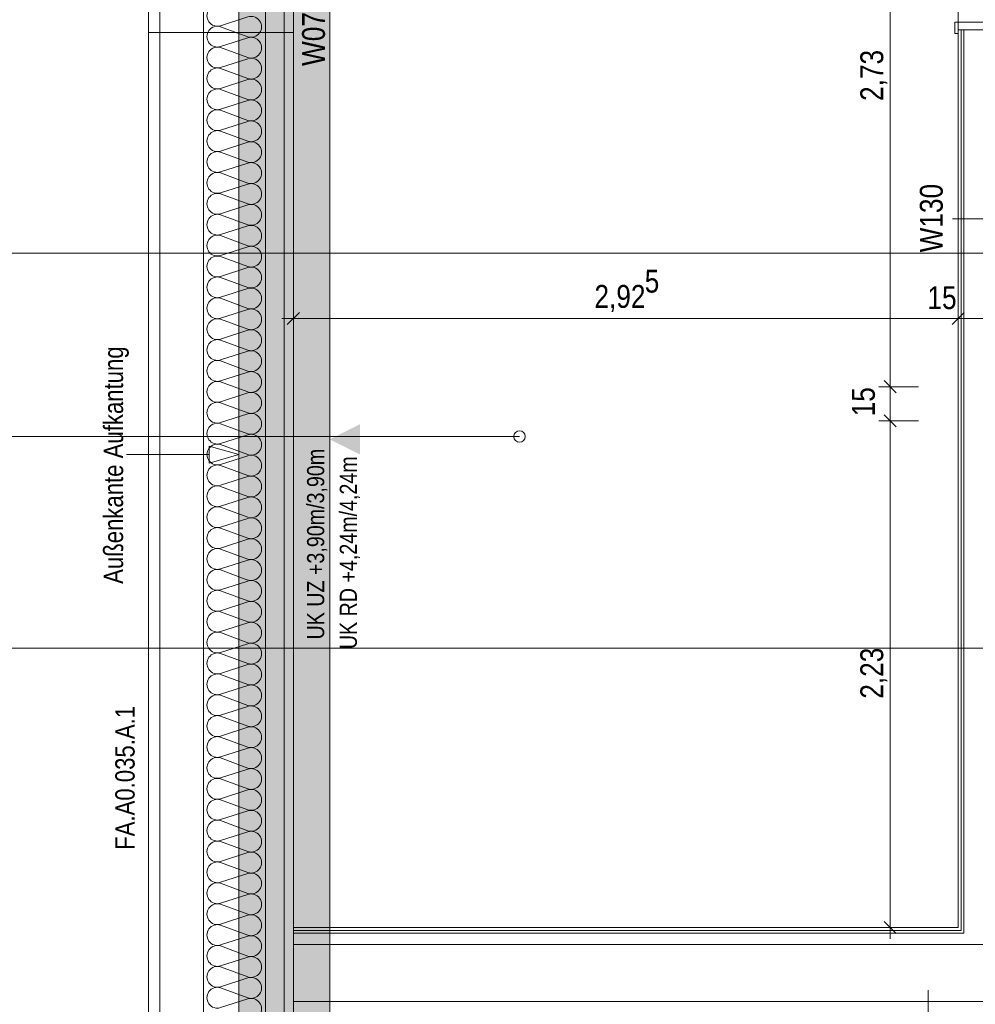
# Model space of a CAD drawing. Extents: x -500 to 300, y 62 to 1162.
# Tile 19 of 90: x -326 to -241, y 439 to 526. Entities that reach past the tile are written whole.
import ezdxf
from ezdxf.lldxf.tags import DXFTag

# ---------------------------------------------------------------- set-up
doc = ezdxf.new("R2010")
doc.units = 0
doc.layers.get('0').update_dxf_attribs({"lineweight": 13})
for name, color, linetype, lineweight, true_color in [('00 -Bauelemente -Dämmung innen', 7, 'Continuous', 9, 0xff7fe6), ('00 -Bauelemente -Gipskarton', 7, 'Continuous', 9, 0xff7fe6), ('00_Beschriftung UZ', 3, 'Continuous', 35, 0x00ff00), ('30 -33 Aussenwände- 7 Fassade_ Elemente', 7, 'Continuous', 9, 0x00aacc), ('30 -34 Innenwände- 2 nichttragend', 7, 'Continuous', 18, 0xff7fe6), ('30 -34 Innenwände- 4 Türen_Fenster', 7, 'Continuous', 15, 0x9955ff), ('30 -35 Decken- 1 Konstruktion-Träger- Stahlbeton', 7, 'Continuous', 13, 0x33aa00), ('70 -72 Beschriftung- 1 Beschriftung allgemein', 7, 'Continuous', 9, 0xff6633), ('70 -72 Beschriftung- 2 Beschriftung Bauteile', 7, 'Continuous', 9, 0x9999ff), ('70 -75 Raumstempel-2 Verweislinie', 7, 'Continuous', 9, 0xff6600), ('70 -76 Bemaßung- 2 Allgemein', 9, 'Continuous', 5, 0x808080), ('iwb_Schraffur_Unterzug', 7, 'Continuous', 5, 0xffffcc)]:
    doc.layers.add(name, color=color, linetype=linetype, lineweight=lineweight, true_color=true_color)
doc.layers.add('70 -71 Achsen- 1 Gebäudeachsen', color=7, linetype='STRICHPUNKT2-A06G93K98I', lineweight=18)
doc.layers.add('70 -75 Raumstempel- 3 Wandstempel', color=7, linetype='Continuous', lineweight=50)
doc.styles.get("Standard").update_dxf_attribs({"font": 'ARIALN.TTF'})
tags = doc.linetypes.add('fein_strichliert-A06G93KA8I', pattern=[4, 1, -2, 1]).pattern_tags.tags
tags[8:9] = [DXFTag(74, 4), DXFTag(75, 0), DXFTag(340, '0'), DXFTag(46, 0.0), DXFTag(50, 0.0), DXFTag(44, 0.0), DXFTag(45, 0.0)]
tags[6:7] = [DXFTag(74, 4), DXFTag(75, 0), DXFTag(340, '0'), DXFTag(46, 0.0), DXFTag(50, 0.0), DXFTag(44, 0.0), DXFTag(45, 0.0)]
tags[4:5] = [DXFTag(74, 4), DXFTag(75, 0), DXFTag(340, '0'), DXFTag(46, 0.0), DXFTag(50, 0.0), DXFTag(44, 0.0), DXFTag(45, 0.0)]
tags = doc.linetypes.add('STRICHPUNKT2-A06G93K98I', pattern=[12.7, 6.35, -3.175, 0, -3.175]).pattern_tags.tags
tags[10:11] = [DXFTag(74, 4), DXFTag(75, 0), DXFTag(340, '0'), DXFTag(46, 0.0), DXFTag(50, 0.0), DXFTag(44, 0.0), DXFTag(45, 0.0)]
tags[8:9] = [DXFTag(74, 4), DXFTag(75, 0), DXFTag(340, '0'), DXFTag(46, 0.0), DXFTag(50, 0.0), DXFTag(44, 0.0), DXFTag(45, 0.0)]
tags[6:7] = [DXFTag(74, 4), DXFTag(75, 0), DXFTag(340, '0'), DXFTag(46, 0.0), DXFTag(50, 0.0), DXFTag(44, 0.0), DXFTag(45, 0.0)]
tags[4:5] = [DXFTag(74, 4), DXFTag(75, 0), DXFTag(340, '0'), DXFTag(46, 0.0), DXFTag(50, 0.0), DXFTag(44, 0.0), DXFTag(45, 0.0)]

# ---------------------------------------------------------------- blocks, each defined once
blk = doc.blocks.new('Referenz-A06G93KB8I')
at = {"layer": '00 -Bauelemente -Dämmung innen', "color": 0, "linetype": 'Continuous', "lineweight": -2, "ltscale": 0.13}
for p, q in [((-242.499, 445.253), (-242.499, 524.753)), ((-242.499, 445.253), (-301.499, 445.253)), ((-191.299, 444.253), (-301.499, 444.253)), ((-301.499, 439.253), (-191.299, 439.253))]:
    blk.add_line(p, q, dxfattribs=at)
at = {"layer": '00 -Bauelemente -Gipskarton', "color": 0, "linetype": 'Continuous', "lineweight": -2, "ltscale": 0.13}
for p, q in [((-242.999, 445.753), (-242.999, 524.753)), ((-242.749, 445.503), (-242.749, 524.753)), ((-242.499, 445.253), (-242.499, 524.753)), ((-242.999, 445.753), (-301.499, 445.753)), ((-242.749, 445.503), (-301.499, 445.503)), ((-242.499, 445.253), (-301.499, 445.253))]:
    blk.add_line(p, q, dxfattribs=at)
at = {"layer": '00_Beschriftung UZ', "color": 0, "lineweight": -2}
for points in [[(-300.969, 487.382), (-298.299, 488.714), (-300.968, 490.052)], [(-295.628, 487.382), (-298.299, 488.714), (-295.63, 490.052)]]:
    blk.add_solid(points, dxfattribs=at)
at = {"layer": '30 -33 Aussenwände- 7 Fassade_ Elemente', "color": 0, "linetype": 'Continuous', "lineweight": -2, "ltscale": 0.13}
for p, q in [((-309.399, 383.953), (-309.399, 549.953)), ((-314.239, 548.053), (-314.239, 385.853)), ((-313.239, 389.453), (-313.239, 544.453)), ((-309.399, 544.453), (-309.399, 389.453)), ((-303.939, 544.953), (-303.939, 388.953)), ((-301.499, 388.953), (-301.499, 544.953)), ((-305.499, 525.892), (-307.899, 525.12)), ((-307.899, 525.03), (-305.499, 524.143)), ((-305.499, 524.053), (-307.899, 523.282)), ((-307.899, 523.192), (-305.499, 522.305)), ((-305.499, 522.215), (-307.899, 521.443)), ((-307.899, 521.353), (-305.499, 520.466)), ((-305.499, 520.376), (-307.899, 519.605)), ((-307.899, 519.515), (-305.499, 518.627)), ((-305.499, 518.537), (-307.899, 517.766)), ((-307.899, 517.676), (-305.499, 516.789)), ((-305.499, 516.699), (-307.899, 515.928)), ((-307.899, 515.838), (-305.499, 514.95)), ((-305.499, 514.86), (-307.899, 514.089)), ((-307.899, 513.999), (-305.499, 513.112)), ((-305.499, 513.022), (-307.899, 512.251)), ((-307.899, 512.161), (-305.499, 511.273)), ((-305.499, 511.183), (-307.899, 510.412)), ((-307.899, 510.322), (-305.499, 509.435)), ((-305.499, 509.345), (-307.899, 508.573)), ((-307.899, 508.483), (-305.499, 507.596)), ((-305.499, 507.506), (-307.899, 506.735)), ((-307.899, 506.645), (-305.499, 505.758)), ((-305.499, 505.668), (-307.899, 504.896)), ((-307.899, 504.806), (-305.499, 503.919)), ((-305.499, 503.829), (-307.899, 503.058)), ((-307.899, 502.968), (-305.499, 502.081)), ((-305.499, 501.991), (-307.899, 501.219)), ((-307.899, 501.129), (-305.499, 500.242)), ((-305.499, 500.152), (-307.899, 499.381)), ((-307.899, 499.291), (-305.499, 498.404)), ((-305.499, 498.314), (-307.899, 497.542)), ((-307.899, 497.452), (-305.499, 496.565)), ((-305.499, 496.475), (-307.899, 495.704)), ((-307.899, 495.614), (-305.499, 494.727)), ((-305.499, 494.637), (-307.899, 493.865)), ((-307.899, 493.775), (-305.499, 492.888)), ((-305.499, 492.798), (-307.899, 492.027)), ((-307.899, 491.937), (-305.499, 491.05)), ((-305.499, 490.96), (-307.899, 490.188)), ((-307.899, 490.098), (-305.499, 489.211)), ((-305.499, 489.121), (-307.899, 488.35)), ((-307.899, 488.26), (-305.499, 487.372)), ((-305.499, 487.282), (-307.899, 486.511)), ((-307.899, 486.421), (-305.499, 485.534)), ((-305.499, 485.444), (-307.899, 484.673)), ((-307.899, 484.583), (-305.499, 483.695)), ((-305.499, 483.605), (-307.899, 482.834)), ((-307.899, 482.744), (-305.499, 481.857)), ((-305.499, 481.767), (-307.899, 480.996)), ((-307.899, 480.906), (-305.499, 480.018)), ((-305.499, 479.928), (-307.899, 479.157)), ((-307.899, 479.067), (-305.499, 478.18)), ((-305.499, 478.09), (-307.899, 477.319)), ((-307.899, 477.229), (-305.499, 476.341)), ((-305.499, 476.251), (-307.899, 475.48)), ((-307.899, 475.39), (-305.499, 474.503)), ((-305.499, 474.413), (-307.899, 473.641)), ((-307.899, 473.551), (-305.499, 472.664)), ((-305.499, 472.574), (-307.899, 471.803)), ((-307.899, 471.713), (-305.499, 470.826)), ((-305.499, 470.736), (-307.899, 469.964)), ((-307.899, 469.874), (-305.499, 468.987)), ((-305.499, 468.897), (-307.899, 468.126)), ((-307.899, 468.036), (-305.499, 467.149)), ((-305.499, 467.059), (-307.899, 466.287)), ((-307.899, 466.197), (-305.499, 465.31)), ((-305.499, 465.22), (-307.899, 464.449)), ((-307.899, 464.359), (-305.499, 463.472)), ((-305.499, 463.382), (-307.899, 462.61)), ((-307.899, 462.52), (-305.499, 461.633)), ((-305.499, 461.543), (-307.899, 460.772)), ((-307.899, 460.682), (-305.499, 459.795)), ((-305.499, 459.705), (-307.899, 458.933)), ((-307.899, 458.843), (-305.499, 457.956)), ((-305.499, 457.866), (-307.899, 457.095)), ((-307.899, 457.005), (-305.499, 456.118)), ((-305.499, 456.028), (-307.899, 455.256)), ((-307.899, 455.166), (-305.499, 454.279)), ((-305.499, 454.189), (-307.899, 453.418)), ((-307.899, 453.328), (-305.499, 452.44)), ((-305.499, 452.35), (-307.899, 451.579)), ((-307.899, 451.489), (-305.499, 450.602)), ((-305.499, 450.512), (-307.899, 449.741)), ((-307.899, 449.651), (-305.499, 448.763)), ((-305.499, 448.673), (-307.899, 447.902)), ((-307.899, 447.812), (-305.499, 446.925)), ((-305.499, 446.835), (-307.899, 446.064)), ((-307.899, 445.974), (-305.499, 445.086)), ((-305.499, 444.996), (-307.899, 444.225)), ((-307.899, 444.135), (-305.499, 443.248)), ((-305.499, 443.158), (-307.899, 442.386)), ((-307.899, 442.296), (-305.499, 441.409)), ((-305.499, 441.319), (-307.899, 440.548)), ((-307.899, 440.458), (-305.499, 439.571)), ((-305.499, 439.481), (-307.899, 438.709))]:
    blk.add_line(p, q, dxfattribs=at)
for centre, major_axis, end_param in [((-308.181, 525.995), (0.282, 0.874), 3.765224), ((-305.217, 525.017), (-0.282, -0.874), 3.764652), ((-308.181, 524.156), (0.282, 0.874), 3.765224), ((-305.217, 523.179), (-0.282, -0.874), 3.764652), ((-308.181, 522.317), (0.282, 0.874), 3.765224), ((-305.217, 521.34), (-0.282, -0.874), 3.764652), ((-308.181, 520.479), (0.282, 0.874), 3.765224), ((-305.217, 519.502), (-0.282, -0.874), 3.764652), ((-308.181, 518.64), (0.282, 0.874), 3.765224), ((-305.217, 517.663), (-0.282, -0.874), 3.764652), ((-308.181, 516.802), (0.282, 0.874), 3.765224), ((-305.217, 515.825), (-0.282, -0.874), 3.764652), ((-308.181, 514.963), (0.282, 0.874), 3.765224), ((-305.217, 513.986), (-0.282, -0.874), 3.764652), ((-308.181, 513.125), (0.282, 0.874), 3.765224), ((-305.217, 512.148), (-0.282, -0.874), 3.764652), ((-308.181, 511.286), (0.282, 0.874), 3.765224), ((-305.217, 510.309), (-0.282, -0.874), 3.764652), ((-308.181, 509.448), (0.282, 0.874), 3.765224), ((-305.217, 508.471), (-0.282, -0.874), 3.764652), ((-308.181, 507.609), (0.282, 0.874), 3.765224), ((-305.217, 506.632), (-0.282, -0.874), 3.764652), ((-308.181, 505.771), (0.282, 0.874), 3.765224), ((-305.217, 504.793), (-0.282, -0.874), 3.764652), ((-308.181, 503.932), (0.282, 0.874), 3.765224), ((-305.217, 502.955), (-0.282, -0.874), 3.764652), ((-308.181, 502.094), (0.282, 0.874), 3.765224), ((-305.217, 501.116), (-0.282, -0.874), 3.764652), ((-308.181, 500.255), (0.282, 0.874), 3.765224), ((-305.217, 499.278), (-0.282, -0.874), 3.764652), ((-308.181, 498.417), (0.282, 0.874), 3.765224), ((-305.217, 497.439), (-0.282, -0.874), 3.764652), ((-308.181, 496.578), (0.282, 0.874), 3.765224), ((-305.217, 495.601), (-0.282, -0.874), 3.764652), ((-308.181, 494.74), (0.282, 0.874), 3.765224), ((-305.217, 493.762), (-0.282, -0.874), 3.764652), ((-308.181, 492.901), (0.282, 0.874), 3.765224), ((-305.217, 491.924), (-0.282, -0.874), 3.764652), ((-308.181, 491.062), (0.282, 0.874), 3.765224), ((-305.217, 490.085), (-0.282, -0.874), 3.764652), ((-308.181, 489.224), (0.282, 0.874), 3.765224), ((-305.217, 488.247), (-0.282, -0.874), 3.764652), ((-308.181, 487.385), (0.282, 0.874), 3.765224), ((-305.217, 486.408), (-0.282, -0.874), 3.764652), ((-308.181, 485.547), (0.282, 0.874), 3.765224), ((-305.217, 484.57), (-0.282, -0.874), 3.764652), ((-308.181, 483.708), (0.282, 0.874), 3.765224), ((-305.217, 482.731), (-0.282, -0.874), 3.764652), ((-308.181, 481.87), (0.282, 0.874), 3.765224), ((-305.217, 480.893), (-0.282, -0.874), 3.764652), ((-308.181, 480.031), (0.282, 0.874), 3.765224), ((-305.217, 479.054), (-0.282, -0.874), 3.764652), ((-308.181, 478.193), (0.282, 0.874), 3.765224), ((-305.217, 477.216), (-0.282, -0.874), 3.764652), ((-308.181, 476.354), (0.282, 0.874), 3.765224), ((-305.217, 475.377), (-0.282, -0.874), 3.764652), ((-308.181, 474.516), (0.282, 0.874), 3.765224), ((-305.217, 473.539), (-0.282, -0.874), 3.764652), ((-308.181, 472.677), (0.282, 0.874), 3.765224), ((-305.217, 471.7), (-0.282, -0.874), 3.764652), ((-308.181, 470.839), (0.282, 0.874), 3.765224), ((-305.217, 469.861), (-0.282, -0.874), 3.764652), ((-308.181, 469), (0.282, 0.874), 3.765224), ((-305.217, 468.023), (-0.282, -0.874), 3.764652), ((-308.181, 467.162), (0.282, 0.874), 3.765224), ((-305.217, 466.184), (-0.282, -0.874), 3.764652), ((-308.181, 465.323), (0.282, 0.874), 3.765224), ((-305.217, 464.346), (-0.282, -0.874), 3.764652), ((-308.181, 463.485), (0.282, 0.874), 3.765224), ((-305.217, 462.507), (-0.282, -0.874), 3.764652), ((-308.181, 461.646), (0.282, 0.874), 3.765224), ((-305.217, 460.669), (-0.282, -0.874), 3.764652), ((-308.181, 459.808), (0.282, 0.874), 3.765224), ((-305.217, 458.83), (-0.282, -0.874), 3.764652), ((-308.181, 457.969), (0.282, 0.874), 3.765224), ((-305.217, 456.992), (-0.282, -0.874), 3.764652), ((-308.181, 456.13), (0.282, 0.874), 3.765224), ((-305.217, 455.153), (-0.282, -0.874), 3.764652), ((-308.181, 454.292), (0.282, 0.874), 3.765224), ((-305.217, 453.315), (-0.282, -0.874), 3.764652), ((-308.181, 452.453), (0.282, 0.874), 3.765224), ((-305.217, 451.476), (-0.282, -0.874), 3.764652), ((-308.181, 450.615), (0.282, 0.874), 3.765224), ((-305.217, 449.638), (-0.282, -0.874), 3.764652), ((-308.181, 448.776), (0.282, 0.874), 3.765224), ((-305.217, 447.799), (-0.282, -0.874), 3.764652), ((-308.181, 446.938), (0.282, 0.874), 3.765224), ((-305.217, 445.961), (-0.282, -0.874), 3.764652), ((-308.181, 445.099), (0.282, 0.874), 3.765224), ((-305.217, 444.122), (-0.282, -0.874), 3.764652), ((-308.181, 443.261), (0.282, 0.874), 3.765224), ((-305.217, 442.284), (-0.282, -0.874), 3.764652), ((-308.181, 441.422), (0.282, 0.874), 3.765224), ((-305.217, 440.445), (-0.282, -0.874), 3.764652), ((-308.181, 439.584), (0.282, 0.874), 3.765224), ((-305.217, 438.606), (-0.282, -0.874), 3.764652)]:
    blk.add_ellipse(centre, major_axis=major_axis, ratio=1, start_param=0, end_param=end_param, dxfattribs=at)
at = {"layer": '30 -34 Innenwände- 2 nichttragend', "color": 0, "linetype": 'Continuous', "lineweight": -2, "ltscale": 0.13}
for p, q in [((-242.999, 524.753), (-242.999, 524.433)), ((-242.999, 445.753), (-242.999, 524.753)), ((-242.999, 445.753), (-301.499, 445.753)), ((-301.499, 445.753), (-301.499, 444.253)), ((-191.299, 444.253), (-301.499, 444.253)), ((-301.499, 439.253), (-191.299, 439.253)), ((-301.499, 437.753), (-301.499, 439.253))]:
    blk.add_line(p, q, dxfattribs=at)
at = {"layer": '30 -34 Innenwände- 4 Türen_Fenster', "color": 0, "linetype": 'fein_strichliert-A06G93KA8I', "lineweight": -2, "ltscale": 0.13}
blk.add_line((-242.999, 524.753), (-242.999, 544.953), dxfattribs=at)
at = {"layer": '30 -34 Innenwände- 4 Türen_Fenster', "color": 0, "linetype": 'Continuous', "lineweight": -2, "ltscale": 0.13}
for p, q in [((-239.699, 525.433), (-243.299, 525.433)), ((-243.299, 525.433), (-243.299, 524.433)), ((-243.299, 524.433), (-242.999, 524.433)), ((-242.999, 524.433), (-242.999, 524.753)), ((-242.999, 524.753), (-239.999, 524.753))]:
    blk.add_line(p, q, dxfattribs=at)
at = {"layer": '30 -35 Decken- 1 Konstruktion-Träger- Stahlbeton', "color": 0, "linetype": 'fein_strichliert-A06G93KA8I', "lineweight": -2, "ltscale": 0.13}
for p, q in [((-306.299, 995.453), (-306.299, 388.453)), ((-298.299, 995.453), (-298.299, 388.453))]:
    blk.add_line(p, q, dxfattribs=at)
at = {"layer": '70 -71 Achsen- 1 Gebäudeachsen', "color": 0, "linetype": 'STRICHPUNKT2-A06G93K98I', "lineweight": -2, "ltscale": 0.13}
blk.add_line((-302.299, 1084.393), (-302.299, 84.953), dxfattribs=at)
at = {"layer": '70 -72 Beschriftung- 2 Beschriftung Bauteile', "color": 0, "lineweight": -2}
for p, q in [((-308.897, 488.129), (-306.299, 487.379)), ((-308.897, 486.629), (-308.897, 488.129)), ((-306.299, 487.379), (-308.897, 486.629))]:
    blk.add_line(p, q, dxfattribs=at)
at = {"layer": '70 -72 Beschriftung- 2 Beschriftung Bauteile', "color": 0, "linetype": 'Continuous', "lineweight": -2, "ltscale": 0.13}
blk.add_line((-308.897, 487.379), (-316.177, 487.379), dxfattribs=at)
at = {"layer": '70 -75 Raumstempel- 3 Wandstempel', "color": 0, "linetype": 'Continuous', "lineweight": -2, "ltscale": 0.13}
for p, q in [((-301.444, 524.518), (-314.239, 524.518)), ((-243.499, 508.114), (-239.499, 508.114)), ((-245.659, 436.253), (-245.659, 440.253))]:
    blk.add_line(p, q, dxfattribs=at)
at = {"layer": '70 -75 Raumstempel-2 Verweislinie', "color": 0, "linetype": 'Continuous', "lineweight": -2, "ltscale": 0.13}
for p, q in [((-407.24, 505.106), (-139.463, 505.106)), ((-355.651, 488.972), (-281.596, 488.972)), ((-407.24, 470.353), (-230.518, 470.353))]:
    blk.add_line(p, q, dxfattribs=at)
at = {"layer": '70 -75 Raumstempel-2 Verweislinie', "color": 0, "linetype": 'ByBlock', "lineweight": -2, "ltscale": 0.13}
blk.add_circle((-281.596, 488.972), 0.5, dxfattribs=at)
at = {"layer": '70 -76 Bemaßung- 2 Allgemein', "color": 0, "linetype": 'Continuous', "lineweight": -2, "ltscale": 0.13}
for p, q in [((-248.999, 494.414), (-248.999, 546.893)), ((-301.499, 496.853), (-301.499, 500.353)), ((-242.999, 496.853), (-242.999, 500.353)), ((-242.999, 496.853), (-242.999, 500.353)), ((-302.499, 499.353), (-300.438, 499.353)), ((-302.029, 498.823), (-300.968, 499.884)), ((-244.059, 499.353), (-300.438, 499.353)), ((-244.059, 499.353), (-245.12, 499.353)), ((-241.999, 499.353), (-244.059, 499.353)), ((-241.999, 499.353), (-244.059, 499.353)), ((-242.468, 499.884), (-243.529, 498.823)), ((-242.468, 499.884), (-243.529, 498.823)), ((-239.999, 499.353), (-242.999, 499.353)), ((-248.999, 494.414), (-248.999, 495.474)), ((-248.468, 492.823), (-249.529, 493.884)), ((-248.468, 492.823), (-249.529, 493.884)), ((-248.999, 492.353), (-248.999, 494.414)), ((-248.999, 492.353), (-248.999, 494.414)), ((-246.499, 493.353), (-249.999, 493.353)), ((-246.499, 493.353), (-249.999, 493.353)), ((-248.999, 490.353), (-248.999, 493.353)), ((-248.999, 491.353), (-248.999, 489.293)), ((-248.999, 491.353), (-248.999, 489.293)), ((-249.529, 490.884), (-248.468, 489.823)), ((-249.529, 490.884), (-248.468, 489.823)), ((-246.499, 490.353), (-249.999, 490.353)), ((-246.499, 490.353), (-249.999, 490.353)), ((-248.999, 446.814), (-248.999, 489.293)), ((-248.999, 489.293), (-248.999, 488.233)), ((-248.468, 445.223), (-249.529, 446.284)), ((-248.999, 444.753), (-248.999, 446.814)), ((-246.499, 445.753), (-249.999, 445.753))]:
    blk.add_line(p, q, dxfattribs=at)
at = {"layer": '00_Beschriftung UZ', "color": 0, "linetype": 'ByBlock', "lineweight": -2, "ltscale": 0.13, "char_height": 1.51033, "attachment_point": 1, "rotation": 90}
for s, insert in [('{\\fArial Narrow;UK UZ +3,90m/3,90m}', (-300.293, 471.106)), ('{\\fArial Narrow;UK RD +4,24m/4,24m}', (-297.417, 470.254))]:
    blk.add_mtext(s, dxfattribs=dict(at, insert=insert))
at = {"layer": '70 -72 Beschriftung- 1 Beschriftung allgemein', "color": 0, "linetype": 'Continuous', "lineweight": -2, "ltscale": 0.13, "insert": (-317.163, 452.596), "char_height": 1.7, "attachment_point": 1, "rotation": 90}
blk.add_mtext('{\\fArial Narrow;FA.A0.035.A.1}', dxfattribs=at)
at = {"layer": '70 -72 Beschriftung- 2 Beschriftung Bauteile', "color": 0, "linetype": 'Continuous', "lineweight": -2, "ltscale": 0.13, "insert": (-318.179, 476.002), "char_height": 1.7, "attachment_point": 1, "rotation": 90}
blk.add_mtext('{\\fArial Narrow;Außenkante Aufkantung}', dxfattribs=at)
at = {"layer": '70 -75 Raumstempel- 3 Wandstempel', "color": 0, "linetype": 'Continuous', "lineweight": -2, "ltscale": 0.13, "char_height": 2.01377, "attachment_point": 1, "rotation": 90}
for s, insert in [('{\\fArial Narrow;W070}', (-300.732, 521.576)), ('{\\fArial Narrow;W130}', (-246.378, 505.172))]:
    blk.add_mtext(s, dxfattribs=dict(at, insert=insert))
at = {"layer": '70 -76 Bemaßung- 2 Allgemein', "color": 0, "linetype": 'Continuous', "lineweight": -2, "ltscale": 0.13, "char_height": 2.01377, "attachment_point": 1, "rotation": 90}
for s, insert in [('{\\fArial Narrow;2,73}', (-251.614, 518.495)), ('{\\fArial Narrow;15}', (-252.35, 490.742)), ('{\\fArial Narrow;2,23}', (-251.614, 465.895))]:
    blk.add_mtext(s, dxfattribs=dict(at, insert=insert))
at = {"layer": '70 -76 Bemaßung- 2 Allgemein', "color": 0, "linetype": 'Continuous', "lineweight": -2, "ltscale": 0.13, "char_height": 2.01377, "attachment_point": 1}
for s, insert in [('{\\fArial Narrow;5}', (-270.583, 503.646)), ('{\\fArial Narrow;2,92}', (-275.009, 502.304)), ('{\\fArial Narrow;15}', (-245.708, 502.196))]:
    blk.add_mtext(s, dxfattribs=dict(at, insert=insert))
blk = doc.blocks.new('Referenz-A06G93KD8I')
at = {"layer": 'iwb_Schraffur_Unterzug', "linetype": 'Continuous', "ltscale": 0.13}
blk.add_solid([(-306.28, 223.382), (-306.28, 995.453), (-298.28, 223.382), (-298.28, 995.453)], dxfattribs=at)

msp = doc.modelspace()

# ---------------------------------------------------------------- block references
at = {"color": 8, "lineweight": 13, "ltscale": 0.13, "true_color": 0x808080}
msp.add_blockref('Referenz-A06G93KB8I', (0, 0), dxfattribs=at)
at = {"color": 8, "lineweight": 25, "ltscale": 0.25, "true_color": 0x808080}
msp.add_blockref('Referenz-A06G93KD8I', (0, 0), dxfattribs=at)

doc.saveas('drawing.dxf')
